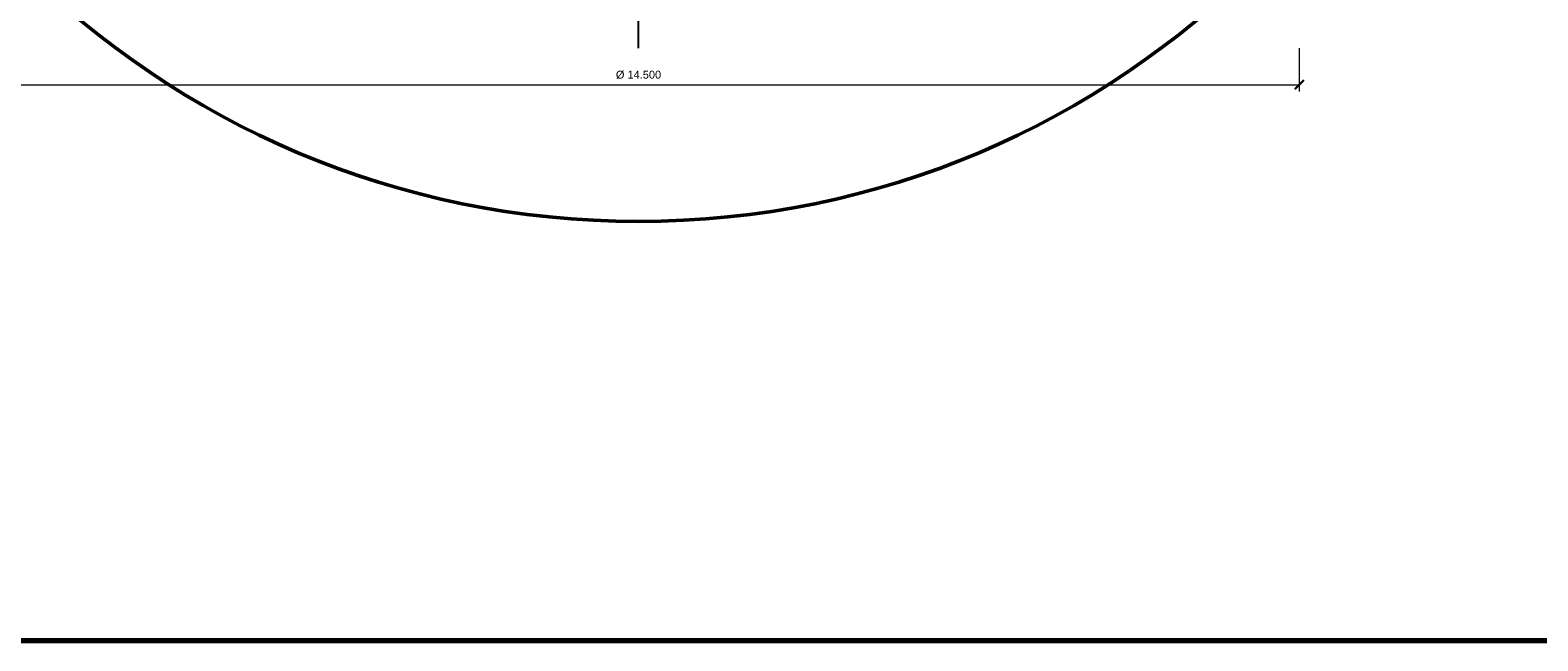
# Model space of a CAD drawing. Header units: millimetres. Extents: x 10 to 832, y 10 to 584.
# Tile 2 of 6: x 296 to 627, y 10 to 144. Entities that reach past the tile are written whole.
import ezdxf
from ezdxf.enums import TextEntityAlignment as Align

# ---------------------------------------------------------------- set-up
doc = ezdxf.new("R2010")
doc.units = ezdxf.units.MM
for name, color, linetype, true_color in [('C1d1b19', 7, 'Continuous', 0x1d1b19), ('C8a847c', 7, 'Continuous', 0x8a847c), ('Cc0392b', 7, 'Continuous', 0xc0392b)]:
    doc.layers.add(name, color=color, linetype=linetype, true_color=true_color)
doc.styles.add('AR', font='arial.ttf')

msp = doc.modelspace()

# ---------------------------------------------------------------- linework, layer by layer
at = {"layer": 'C1d1b19', "lineweight": 70}
msp.add_lwpolyline([(10, 584), (831, 584), (831, 10), (10, 10)], close=True, dxfattribs=at)
at = {"layer": 'C1d1b19', "lineweight": 30}
msp.add_lwpolyline([(574, 131), (576, 133)], dxfattribs=at)
at = {"layer": 'C8a847c', "lineweight": 15}
msp.add_lwpolyline([(575, 140), (575, 130.5)], dxfattribs=at)
at = {"layer": 'C8a847c', "lineweight": 20}
msp.add_lwpolyline([(285, 132), (575, 132)], dxfattribs=at)
at = {"layer": 'C8a847c', "lineweight": 50}
msp.add_circle((430, 294), 192, dxfattribs=at)
at = {"layer": 'Cc0392b', "lineweight": 25}
msp.add_lwpolyline([(430, 140), (430, 448)], dxfattribs=at)

# ---------------------------------------------------------------- texts
at = {"layer": 'C1d1b19', "style": 'AR'}
msp.add_text('Ø 14.500', height=1.728, dxfattribs=at).set_placement((430, 134.2), align=Align.MIDDLE_CENTER)

doc.saveas('drawing.dxf')
